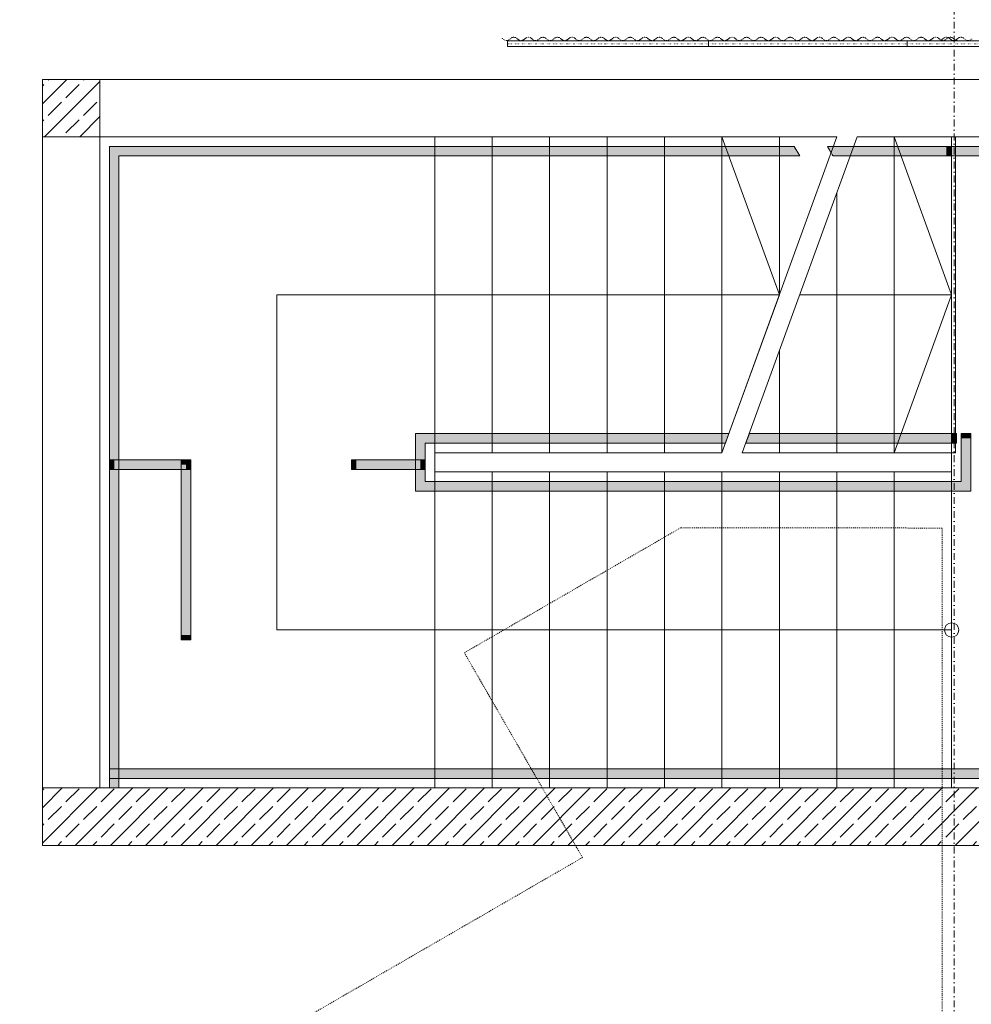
# Model space of a CAD drawing. Header units: centimetres. Extents: x -1589 to 108054, y -205274 to 31709.
# Tile 94 of 256: x 890 to 1388, y 8342 to 8856. Entities that reach past the tile are written whole.
import ezdxf

# ---------------------------------------------------------------- set-up
doc = ezdxf.new("R2010")
doc.units = ezdxf.units.CM
doc.header["$LTSCALE"] = 0.01
doc.header["$MEASUREMENT"] = 0
for name, pattern in [('11108-COL-C310_XMODEL$0$HIDDEN', [0.375, 0.25, -0.125]), ('Krawędzie ukryte', [27, 20, -7]), ('Kropki i Kreski', [72, 36, -18, 0, -18]), ('Kropkowana', [63.499999, 0, -63.499999]), ('Przerywana długa', [100, 50, -50]), ('Wipeout_Contour', [100, 0, -100])]:
    doc.linetypes.add(name, pattern=pattern)
for name, color, linetype in [('2_barierki.K_IR', 7, 'Continuous'), ('2_barierki.PW_IR', 7, 'Continuous'), ('2_belki.K_IR', 7, 'Continuous'), ('2_schody.K_IR', 7, 'Continuous'), ('2_słupy.K_IR', 7, 'Continuous'), ('2_ściana dekoracyjna 3', 7, 'Continuous'), ('2_ściana dekoracyjna 31.K_IR', 7, 'Continuous'), ('2_ściany.K_IR', 7, 'Continuous'), ('3_linii 2D .K_IR', 7, 'Continuous'), ('4_osie.ISTN', 7, 'Continuous'), ('5_opisy.K_IR', 7, 'Continuous')]:
    doc.layers.add(name, color=color, linetype=linetype)
pattern_1 = [(45, (2e-13, 6678.003), (-9.19239, 9.19239), []), (45, (-4.596, 6682.599), (-9.19239, 9.19239), [9.75, -3.25])]

msp = doc.modelspace()

# ---------------------------------------------------------------- hatches: boundary and pattern name
at = {"layer": '2_barierki.K_IR', "linetype": 'Continuous', "lineweight": 5}
for points in [[(937.3586, 8789.85683), (942.3586, 8784.85694), (1106.85882, 8784.86047), (1106.85871, 8789.86047)], [(937.3586, 8454.85556), (942.3586, 8454.85556), (942.3586, 8784.85694), (937.3586, 8789.85683)], [(1106.8586, 8789.86052), (1106.8586, 8784.86052), (1298.03721, 8784.86052), (1295.15046, 8789.86052)], [(1315.35772, 8784.86052), (1377.3586, 8784.86052), (1377.3586, 8789.86052), (1312.47097, 8789.86052)], [(1377.35839, 8784.86052), (1377.35849, 8789.86052), (1374.85849, 8789.86057), (1374.85839, 8784.86057)], [(1377.35849, 8789.86052), (1377.35839, 8784.86052), (1542.3586, 8784.85694), (1547.3586, 8789.85683)], [(1377.35849, 8789.86052), (1377.35839, 8784.86052), (1542.3586, 8784.85694), (1547.3586, 8789.85683)], [(1097.3586, 8609.85556), (1102.3586, 8614.85556), (1102.3586, 8634.86052), (1097.3586, 8639.86052)], [(1097.3586, 8639.86052), (1102.3586, 8634.86052), (1259.17678, 8634.86052), (1260.99497, 8639.86052)], [(1269.81742, 8634.86052), (1377.3586, 8634.86052), (1377.3586, 8639.86052), (1271.6356, 8639.86052)], [(1377.3586, 8639.86052), (1377.3586, 8634.86052), (1379.8586, 8634.86052), (1379.8586, 8639.86052)], [(1382.3586, 8637.36052), (1387.3586, 8637.36052), (1387.3586, 8639.86052), (1382.3586, 8639.86052)], [(1387.3586, 8637.36052), (1382.3586, 8637.36052), (1382.3586, 8614.85556), (1387.3586, 8609.85556)], [(1387.3586, 8609.85556), (1382.3586, 8614.85556), (1102.3586, 8614.85556), (1097.3586, 8609.85556)], [(937.3586, 8464.85556), (937.3586, 8459.85556), (1107.3586, 8459.85556), (1107.3586, 8464.85556)], [(1107.3586, 8464.85556), (1107.3586, 8459.85556), (1379.8586, 8459.85556), (1379.8586, 8464.85556)], [(1379.8586, 8464.85556), (1379.8586, 8459.85556), (1547.3586, 8459.85556), (1547.3586, 8464.85556)]]:
    msp.add_hatch(color=8, dxfattribs=at).paths.add_polyline_path(points)
at = {"layer": '2_barierki.PW_IR', "linetype": 'Continuous', "lineweight": 5}
for points in [[(939.8586, 8621.10804), (939.8586, 8626.10804), (937.3586, 8626.10804), (937.3586, 8621.10804)], [(977.42415, 8621.10804), (977.42415, 8626.10804), (939.8586, 8626.10804), (939.8586, 8621.10804)], [(974.92415, 8623.60804), (979.92415, 8623.60804), (979.92415, 8626.10804), (974.92415, 8626.10804)], [(974.92415, 8534.71915), (979.92415, 8534.71915), (979.92415, 8623.60804), (974.92415, 8623.60804)], [(977.42415, 8626.10804), (977.42415, 8621.10804), (979.92415, 8621.10804), (979.92415, 8626.10804)], [(1066.31304, 8621.10804), (1066.31304, 8626.10804), (1063.81304, 8626.10804), (1063.81304, 8621.10804)], [(1099.8586, 8621.10804), (1099.8586, 8626.10804), (1066.31304, 8626.10804), (1066.31304, 8621.10804)], [(1099.8586, 8626.10804), (1099.8586, 8621.10804), (1102.3586, 8621.10804), (1102.3586, 8626.10804)], [(979.92415, 8534.71915), (974.92415, 8534.71915), (974.92415, 8532.21915), (979.92415, 8532.21915)]]:
    msp.add_hatch(color=8, dxfattribs=at).paths.add_polyline_path(points)
at = {"layer": '2_słupy.K_IR', "linetype": 'Continuous', "lineweight": 5}
h = msp.add_hatch(dxfattribs=at)
h.set_pattern_fill('Beton zbrojony', color=8, style=0, pattern_type=2)
h.set_pattern_definition(pattern_1)
h.paths.add_polyline_path([(902.3586, 8424.85555), (932.3586, 8424.85555), (932.3586, 8454.85555), (902.3586, 8454.85555)])
at = {"layer": '2_ściany.K_IR', "linetype": 'Continuous', "lineweight": 5}
h = msp.add_hatch(dxfattribs=at)
h.set_pattern_fill('Beton zbrojony', color=8, style=0, pattern_type=2)
h.set_pattern_definition(pattern_1)
h.paths.add_polyline_path([(932.3586, 8424.85556), (1552.3586, 8424.85556), (1552.3586, 8454.85556), (932.3586, 8454.85556)])

# ---------------------------------------------------------------- linework, layer by layer
at = {"layer": '2_barierki.K_IR', "color": 8, "linetype": 'Continuous', "lineweight": 5}
for p, q in [((1106.85871, 8789.86047), (937.3586, 8789.85683)), ((937.3586, 8789.85683), (937.3586, 8454.85556)), ((1295.15046, 8789.86052), (1106.8586, 8789.86052)), ((1298.03721, 8784.86052), (1295.15046, 8789.86052)), ((1374.85849, 8789.86057), (1374.85839, 8784.86057)), ((1377.35849, 8789.86052), (1374.85849, 8789.86057)), ((1547.3586, 8789.85683), (1377.35849, 8789.86052)), ((942.3586, 8784.85694), (1106.85882, 8784.86047)), ((942.3586, 8454.85556), (942.3586, 8784.85694)), ((1106.8586, 8784.86052), (1298.03721, 8784.86052)), ((1374.85839, 8784.86057), (1377.35839, 8784.86052)), ((1377.35839, 8784.86052), (1542.3586, 8784.85694)), ((1097.3586, 8639.86052), (1097.3586, 8609.85556)), ((1260.99497, 8639.86052), (1097.3586, 8639.86052)), ((1259.17678, 8634.86052), (1260.99497, 8639.86052)), ((1387.3586, 8639.86052), (1382.3586, 8639.86052)), ((1382.3586, 8639.86052), (1382.3586, 8637.36052)), ((1382.3586, 8637.36052), (1382.3586, 8614.85556)), ((1387.3586, 8637.36052), (1387.3586, 8639.86052)), ((1387.3586, 8609.85556), (1387.3586, 8637.36052)), ((1102.3586, 8614.85556), (1102.3586, 8634.86052)), ((1102.3586, 8634.86052), (1259.17678, 8634.86052)), ((1382.3586, 8614.85556), (1102.3586, 8614.85556)), ((1097.3586, 8609.85556), (1387.3586, 8609.85556)), ((937.3586, 8464.85556), (937.3586, 8459.85556)), ((1107.3586, 8464.85556), (937.3586, 8464.85556)), ((1379.8586, 8464.85556), (1107.3586, 8464.85556)), ((1547.3586, 8464.85556), (1379.8586, 8464.85556)), ((937.3586, 8459.85556), (1107.3586, 8459.85556)), ((1107.3586, 8459.85556), (1379.8586, 8459.85556)), ((1379.8586, 8459.85556), (1547.3586, 8459.85556)), ((937.3586, 8454.85556), (942.3586, 8454.85556))]:
    msp.add_line(p, q, dxfattribs=at)
at = {"layer": '2_barierki.K_IR', "color": 8, "linetype": 'Krawędzie ukryte', "lineweight": 5}
for p, q in [((1377.3586, 8789.86052), (1312.47097, 8789.86052)), ((1312.47097, 8789.86052), (1315.35772, 8784.86052)), ((1547.3586, 8789.85683), (1377.35849, 8789.86052)), ((1315.35772, 8784.86052), (1377.3586, 8784.86052)), ((1377.35839, 8784.86052), (1542.3586, 8784.85694)), ((1271.6356, 8639.86052), (1269.81742, 8634.86052)), ((1377.3586, 8639.86052), (1271.6356, 8639.86052)), ((1379.8586, 8639.86052), (1377.3586, 8639.86052)), ((1379.8586, 8634.86052), (1379.8586, 8639.86052)), ((1269.81742, 8634.86052), (1377.3586, 8634.86052)), ((1377.3586, 8634.86052), (1379.8586, 8634.86052))]:
    msp.add_line(p, q, dxfattribs=at)
at = {"layer": '2_barierki.PW_IR', "color": 8, "linetype": 'Continuous', "lineweight": 5}
for p, q in [((939.8586, 8626.10804), (937.3586, 8626.10804)), ((937.3586, 8626.10804), (937.3586, 8621.10804)), ((977.42415, 8626.10804), (939.8586, 8626.10804)), ((979.92415, 8626.10804), (974.92415, 8626.10804)), ((974.92415, 8626.10804), (974.92415, 8623.60804)), ((974.92415, 8623.60804), (974.92415, 8534.71915)), ((979.92415, 8626.10804), (977.42415, 8626.10804)), ((979.92415, 8621.10804), (979.92415, 8626.10804)), ((979.92415, 8623.60804), (979.92415, 8626.10804)), ((979.92415, 8534.71915), (979.92415, 8623.60804)), ((1066.31304, 8626.10804), (1063.81304, 8626.10804)), ((1063.81304, 8626.10804), (1063.81304, 8621.10804)), ((1099.8586, 8626.10804), (1066.31304, 8626.10804)), ((1102.3586, 8626.10804), (1099.8586, 8626.10804)), ((1102.3586, 8621.10804), (1102.3586, 8626.10804)), ((937.3586, 8621.10804), (939.8586, 8621.10804)), ((939.8586, 8621.10804), (977.42415, 8621.10804)), ((977.42415, 8621.10804), (979.92415, 8621.10804)), ((1063.81304, 8621.10804), (1066.31304, 8621.10804)), ((1066.31304, 8621.10804), (1099.8586, 8621.10804)), ((1099.8586, 8621.10804), (1102.3586, 8621.10804)), ((974.92415, 8534.71915), (974.92415, 8532.21915)), ((979.92415, 8532.21915), (979.92415, 8534.71915)), ((974.92415, 8532.21915), (979.92415, 8532.21915))]:
    msp.add_line(p, q, dxfattribs=at)
at = {"layer": '2_belki.K_IR', "color": 8, "linetype": 'Continuous', "lineweight": 5}
msp.add_line((902.3586, 8454.85556), (932.3586, 8454.85556), dxfattribs=at)
at = {"layer": '2_schody.K_IR', "color": 8, "linetype": 'Continuous', "lineweight": 5}
for p, q in [((932.3586, 8454.85556), (932.3586, 8794.86052)), ((932.3586, 8794.86052), (1107.3586, 8794.86052)), ((1107.3586, 8794.86052), (1107.3586, 8629.86052)), ((1107.3586, 8629.86052), (1107.3586, 8794.86052)), ((1107.3586, 8794.86052), (1137.3586, 8794.86052)), ((1137.3586, 8794.86052), (1137.3586, 8629.86052)), ((1137.3586, 8629.86052), (1137.3586, 8794.86052)), ((1137.3586, 8794.86052), (1167.3586, 8794.86052)), ((1167.3586, 8794.86052), (1167.3586, 8629.86052)), ((1167.3586, 8629.86052), (1167.3586, 8794.86052)), ((1167.3586, 8794.86052), (1197.3586, 8794.86052)), ((1197.3586, 8794.86052), (1197.3586, 8629.86052)), ((1197.3586, 8629.86052), (1197.3586, 8794.86052)), ((1197.3586, 8794.86052), (1227.3586, 8794.86052)), ((1227.3586, 8794.86052), (1227.3586, 8629.86052)), ((1227.3586, 8629.86052), (1227.3586, 8794.86052)), ((1227.3586, 8794.86052), (1257.3586, 8794.86052)), ((1257.3586, 8794.86052), (1257.3586, 8629.86052)), ((1257.3586, 8629.86052), (1257.3586, 8794.86052)), ((1257.3586, 8794.86052), (1287.35861, 8794.86052)), ((1257.3586, 8629.86052), (1317.3586, 8794.86052)), ((1257.3586, 8794.86052), (1287.3586, 8712.36052)), ((1267.99924, 8629.86052), (1327.99924, 8794.86052)), ((1287.35861, 8794.86052), (1287.35861, 8712.36052)), ((1287.35861, 8712.36052), (1287.35861, 8794.86052)), ((1287.35861, 8794.86052), (1317.35861, 8794.86052)), ((1327.99924, 8794.86052), (1347.3586, 8794.86052)), ((1347.3586, 8794.86052), (1347.3586, 8629.86052)), ((1347.3586, 8629.86052), (1347.3586, 8794.86052)), ((1347.3586, 8794.86052), (1377.3586, 8794.86052)), ((1347.3586, 8794.86052), (1377.3586, 8712.36052)), ((1377.3586, 8794.86052), (1379.3586, 8794.86052)), ((1379.3586, 8794.86052), (1379.3586, 8629.86052)), ((1317.3586, 8765.59877), (1317.3586, 8629.86052)), ((1317.3586, 8629.86052), (1317.3586, 8765.59877)), ((1024.8586, 8537.35556), (1024.8586, 8712.36052)), ((1024.8586, 8712.36052), (1107.3586, 8712.36052)), ((1107.3586, 8712.36052), (1287.3586, 8712.36052)), ((1287.3586, 8712.36052), (1257.3586, 8629.86052)), ((1297.99924, 8712.36052), (1347.3586, 8712.36052)), ((1347.3586, 8712.36052), (1377.3586, 8712.36052)), ((1377.3586, 8712.36052), (1347.3586, 8629.86052)), ((1287.3586, 8683.09877), (1287.3586, 8629.86052)), ((1287.3586, 8629.86052), (1287.3586, 8683.09877)), ((1107.3586, 8629.86052), (1107.3586, 8619.85555)), ((1137.3586, 8629.86052), (1107.3586, 8629.86052)), ((1167.3586, 8629.86052), (1137.3586, 8629.86052)), ((1197.3586, 8629.86052), (1167.3586, 8629.86052)), ((1227.3586, 8629.86052), (1197.3586, 8629.86052)), ((1257.3586, 8629.86052), (1227.3586, 8629.86052)), ((1287.3586, 8629.86052), (1267.99924, 8629.86052)), ((1317.3586, 8629.86052), (1287.3586, 8629.86052)), ((1347.3586, 8629.86052), (1317.3586, 8629.86052)), ((1377.3586, 8629.86052), (1347.3586, 8629.86052)), ((1379.3586, 8629.86052), (1377.3586, 8629.86052)), ((1107.3586, 8619.85556), (1107.3586, 8454.85556)), ((1107.35861, 8619.85556), (1137.3586, 8619.85556)), ((1107.35861, 8454.85556), (1107.35861, 8619.85556)), ((1137.3586, 8619.85556), (1137.3586, 8454.85556)), ((1137.3586, 8619.85555), (1167.3586, 8619.85555)), ((1137.3586, 8454.85556), (1137.3586, 8619.85555)), ((1167.3586, 8454.85556), (1167.3586, 8619.85555)), ((1167.3586, 8619.85555), (1197.3586, 8619.85555)), ((1167.3586, 8619.85555), (1167.3586, 8454.85556)), ((1197.3586, 8454.85556), (1197.3586, 8619.85555)), ((1197.3586, 8619.85555), (1227.3586, 8619.85555)), ((1197.3586, 8619.85555), (1197.3586, 8454.85556)), ((1227.3586, 8454.85556), (1227.3586, 8619.85555)), ((1227.3586, 8619.85555), (1257.3586, 8619.85555)), ((1227.3586, 8619.85555), (1227.3586, 8454.85556)), ((1257.3586, 8454.85556), (1257.3586, 8619.85555)), ((1257.3586, 8619.85555), (1287.35861, 8619.85555)), ((1257.3586, 8619.85555), (1257.3586, 8454.85556)), ((1287.35861, 8454.85556), (1287.35861, 8619.85555)), ((1287.35861, 8619.85555), (1317.35861, 8619.85555)), ((1287.35861, 8619.85555), (1287.35861, 8454.85556)), ((1317.35861, 8454.85556), (1317.35861, 8619.85555)), ((1317.35861, 8619.85555), (1347.3586, 8619.85555)), ((1317.35861, 8619.85555), (1317.35861, 8454.85556)), ((1347.3586, 8454.85556), (1347.3586, 8619.85555)), ((1347.3586, 8619.85555), (1377.3586, 8619.85555)), ((1347.3586, 8619.85555), (1347.3586, 8454.85556)), ((1377.3586, 8619.85555), (1377.3586, 8454.85556)), ((1107.3586, 8537.35556), (1024.8586, 8537.35556)), ((1347.3586, 8537.35556), (1107.3586, 8537.35556)), ((1377.3586, 8537.35556), (1347.3586, 8537.35556)), ((1107.3586, 8454.85556), (932.3586, 8454.85556)), ((1137.3586, 8454.85556), (1107.35861, 8454.85556)), ((1167.3586, 8454.85556), (1137.3586, 8454.85556)), ((1197.3586, 8454.85556), (1167.3586, 8454.85556)), ((1227.3586, 8454.85556), (1197.3586, 8454.85556)), ((1257.3586, 8454.85556), (1227.3586, 8454.85556)), ((1287.35861, 8454.85556), (1257.3586, 8454.85556)), ((1317.35861, 8454.85556), (1287.35861, 8454.85556)), ((1347.3586, 8454.85556), (1317.35861, 8454.85556)), ((1377.3586, 8454.85556), (1347.3586, 8454.85556))]:
    msp.add_line(p, q, dxfattribs=at)
at = {"layer": '2_schody.K_IR', "color": 8, "linetype": 'Continuous', "lineweight": 5, "flags": 128}
msp.add_lwpolyline([(1377.3586, 8794.85673), (1377.3586, 8454.85556), (1552.3586, 8454.85556), (1552.3586, 8794.85673)], close=True, dxfattribs=at)
at = {"layer": '2_schody.K_IR', "color": 8, "linetype": 'Continuous', "lineweight": 5}
for start, end in [(90, 270), (270, 90)]:
    msp.add_arc((1377.3586, 8537.35556), 3.75, start, end, dxfattribs=at)
at = {"layer": '2_słupy.K_IR', "color": 8, "linetype": 'Continuous', "lineweight": 5, "flags": 128}
for points in [[(932.3586, 8454.85555), (902.3586, 8454.85555), (902.3586, 8424.85555)], [(902.3586, 8424.85555), (932.3586, 8424.85555)]]:
    msp.add_lwpolyline(points, dxfattribs=at)
at = {"layer": '2_ściana dekoracyjna 3', "color": 8, "linetype": '11108-COL-C310_XMODEL$0$HIDDEN', "lineweight": 5}
for p, q in [((1142.93433, 8845.96234), (1142.48618, 8846.31272)), ((1144.1206, 8845.16835), (1142.93433, 8845.96234)), ((1145.54807, 8845.16835), (1144.1206, 8845.16835)), ((1146.73433, 8845.96234), (1145.54807, 8845.16835)), ((1147.58314, 8846.62596), (1146.73433, 8845.96234)), ((1148.63433, 8846.86234), (1147.58314, 8846.62596)), ((1149.68552, 8846.62596), (1148.63433, 8846.86234)), ((1150.53433, 8845.96234), (1149.68552, 8846.62596)), ((1151.7206, 8845.16835), (1150.53433, 8845.96234)), ((1153.14807, 8845.16835), (1151.7206, 8845.16835)), ((1154.33433, 8845.96234), (1153.14807, 8845.16835)), ((1155.18314, 8846.62596), (1154.33433, 8845.96234)), ((1156.23433, 8846.86234), (1155.18314, 8846.62596)), ((1157.28552, 8846.62596), (1156.23433, 8846.86234)), ((1158.13433, 8845.96234), (1157.28552, 8846.62596)), ((1159.3206, 8845.16835), (1158.13433, 8845.96234)), ((1160.74807, 8845.16835), (1159.3206, 8845.16835)), ((1161.93433, 8845.96234), (1160.74807, 8845.16835)), ((1162.78314, 8846.62596), (1161.93433, 8845.96234)), ((1163.83433, 8846.86234), (1162.78314, 8846.62596)), ((1164.88552, 8846.62596), (1163.83433, 8846.86234)), ((1165.73433, 8845.96234), (1164.88552, 8846.62596)), ((1166.9206, 8845.16835), (1165.73433, 8845.96234)), ((1168.34807, 8845.16835), (1166.9206, 8845.16835)), ((1169.53433, 8845.96234), (1168.34807, 8845.16835)), ((1170.38314, 8846.62596), (1169.53433, 8845.96234)), ((1171.43433, 8846.86234), (1170.38314, 8846.62596)), ((1172.48552, 8846.62596), (1171.43433, 8846.86234)), ((1173.33433, 8845.96234), (1172.48552, 8846.62596)), ((1174.5206, 8845.16835), (1173.33433, 8845.96234)), ((1175.94807, 8845.16835), (1174.5206, 8845.16835)), ((1177.13433, 8845.96234), (1175.94807, 8845.16835)), ((1177.98314, 8846.62596), (1177.13433, 8845.96234)), ((1179.03433, 8846.86234), (1177.98314, 8846.62596)), ((1180.08552, 8846.62596), (1179.03433, 8846.86234)), ((1180.93433, 8845.96234), (1180.08552, 8846.62596)), ((1182.1206, 8845.16835), (1180.93433, 8845.96234)), ((1183.54807, 8845.16835), (1182.1206, 8845.16835)), ((1184.73433, 8845.96234), (1183.54807, 8845.16835)), ((1185.58314, 8846.62596), (1184.73433, 8845.96234)), ((1186.63433, 8846.86234), (1185.58314, 8846.62596)), ((1187.68552, 8846.62596), (1186.63433, 8846.86234)), ((1188.53433, 8845.96234), (1187.68552, 8846.62596)), ((1189.7206, 8845.16835), (1188.53433, 8845.96234)), ((1191.14807, 8845.16835), (1189.7206, 8845.16835)), ((1192.33433, 8845.96234), (1191.14807, 8845.16835)), ((1193.18314, 8846.62596), (1192.33433, 8845.96234)), ((1194.23433, 8846.86234), (1193.18314, 8846.62596)), ((1195.28552, 8846.62596), (1194.23433, 8846.86234)), ((1196.13433, 8845.96234), (1195.28552, 8846.62596)), ((1197.3206, 8845.16835), (1196.13433, 8845.96234)), ((1198.74807, 8845.16835), (1197.3206, 8845.16835)), ((1199.93433, 8845.96234), (1198.74807, 8845.16835)), ((1200.78314, 8846.62596), (1199.93433, 8845.96234)), ((1201.83433, 8846.86234), (1200.78314, 8846.62596)), ((1202.88552, 8846.62596), (1201.83433, 8846.86234)), ((1203.73433, 8845.96234), (1202.88552, 8846.62596)), ((1204.9206, 8845.16835), (1203.73433, 8845.96234)), ((1206.34807, 8845.16835), (1204.9206, 8845.16835)), ((1207.53433, 8845.96234), (1206.34807, 8845.16835)), ((1208.38314, 8846.62596), (1207.53433, 8845.96234)), ((1209.43433, 8846.86234), (1208.38314, 8846.62596)), ((1210.48552, 8846.62596), (1209.43433, 8846.86234)), ((1211.33433, 8845.96234), (1210.48552, 8846.62596)), ((1212.5206, 8845.16835), (1211.33433, 8845.96234)), ((1213.94807, 8845.16835), (1212.5206, 8845.16835)), ((1215.13433, 8845.96234), (1213.94807, 8845.16835)), ((1215.98314, 8846.62596), (1215.13433, 8845.96234)), ((1217.03433, 8846.86234), (1215.98314, 8846.62596)), ((1218.08552, 8846.62596), (1217.03433, 8846.86234)), ((1218.93433, 8845.96234), (1218.08552, 8846.62596)), ((1220.1206, 8845.16835), (1218.93433, 8845.96234)), ((1221.54807, 8845.16835), (1220.1206, 8845.16835)), ((1222.73433, 8845.96234), (1221.54807, 8845.16835)), ((1223.58314, 8846.62596), (1222.73433, 8845.96234)), ((1224.63433, 8846.86234), (1223.58314, 8846.62596)), ((1225.68552, 8846.62596), (1224.63433, 8846.86234)), ((1226.53433, 8845.96234), (1225.68552, 8846.62596)), ((1227.7206, 8845.16835), (1226.53433, 8845.96234)), ((1229.14807, 8845.16835), (1227.7206, 8845.16835)), ((1230.33433, 8845.96234), (1229.14807, 8845.16835)), ((1231.18314, 8846.62596), (1230.33433, 8845.96234)), ((1232.23433, 8846.86234), (1231.18314, 8846.62596)), ((1233.28552, 8846.62596), (1232.23433, 8846.86234)), ((1234.13433, 8845.96234), (1233.28552, 8846.62596)), ((1235.3206, 8845.16835), (1234.13433, 8845.96234)), ((1236.74807, 8845.16835), (1235.3206, 8845.16835)), ((1237.93433, 8845.96234), (1236.74807, 8845.16835)), ((1238.78314, 8846.62596), (1237.93433, 8845.96234)), ((1239.83433, 8846.86234), (1238.78314, 8846.62596)), ((1240.88552, 8846.62596), (1239.83433, 8846.86234)), ((1241.73433, 8845.96234), (1240.88552, 8846.62596)), ((1242.9206, 8845.16835), (1241.73433, 8845.96234)), ((1244.34807, 8845.16835), (1242.9206, 8845.16835)), ((1245.53433, 8845.96234), (1244.34807, 8845.16835)), ((1246.38314, 8846.62596), (1245.53433, 8845.96234)), ((1247.43433, 8846.86234), (1246.38314, 8846.62596)), ((1248.48552, 8846.62596), (1247.43433, 8846.86234)), ((1249.33433, 8845.96234), (1248.48552, 8846.62596)), ((1250.5206, 8845.16835), (1249.33433, 8845.96234)), ((1251.94807, 8845.16835), (1250.5206, 8845.16835)), ((1253.13433, 8845.96234), (1251.94807, 8845.16835)), ((1253.98314, 8846.62596), (1253.13433, 8845.96234)), ((1255.03433, 8846.86234), (1253.98314, 8846.62596)), ((1256.08552, 8846.62596), (1255.03433, 8846.86234)), ((1256.93433, 8845.96234), (1256.08552, 8846.62596)), ((1258.1206, 8845.16835), (1256.93433, 8845.96234)), ((1259.54807, 8845.16835), (1258.1206, 8845.16835)), ((1260.73433, 8845.96234), (1259.54807, 8845.16835)), ((1261.58314, 8846.62596), (1260.73433, 8845.96234)), ((1262.63433, 8846.86234), (1261.58314, 8846.62596)), ((1263.68552, 8846.62596), (1262.63433, 8846.86234)), ((1264.53433, 8845.96234), (1263.68552, 8846.62596)), ((1265.7206, 8845.16835), (1264.53433, 8845.96234)), ((1267.14807, 8845.16835), (1265.7206, 8845.16835)), ((1268.33433, 8845.96234), (1267.14807, 8845.16835)), ((1269.18314, 8846.62596), (1268.33433, 8845.96234)), ((1270.23433, 8846.86234), (1269.18314, 8846.62596)), ((1271.28552, 8846.62596), (1270.23433, 8846.86234)), ((1272.13433, 8845.96234), (1271.28552, 8846.62596)), ((1273.3206, 8845.16835), (1272.13433, 8845.96234)), ((1274.74807, 8845.16835), (1273.3206, 8845.16835)), ((1275.93433, 8845.96234), (1274.74807, 8845.16835)), ((1276.78314, 8846.62596), (1275.93433, 8845.96234)), ((1277.83433, 8846.86234), (1276.78314, 8846.62596)), ((1278.88552, 8846.62596), (1277.83433, 8846.86234)), ((1279.73433, 8845.96234), (1278.88552, 8846.62596)), ((1280.9206, 8845.16835), (1279.73433, 8845.96234)), ((1282.34807, 8845.16835), (1280.9206, 8845.16835)), ((1283.53433, 8845.96234), (1282.34807, 8845.16835)), ((1284.38314, 8846.62596), (1283.53433, 8845.96234)), ((1285.43433, 8846.86234), (1284.38314, 8846.62596)), ((1286.48552, 8846.62596), (1285.43433, 8846.86234)), ((1287.33433, 8845.96234), (1286.48552, 8846.62596)), ((1288.5206, 8845.16835), (1287.33433, 8845.96234)), ((1289.94807, 8845.16835), (1288.5206, 8845.16835)), ((1291.13433, 8845.96234), (1289.94807, 8845.16835)), ((1291.98314, 8846.62596), (1291.13433, 8845.96234)), ((1293.03433, 8846.86234), (1291.98314, 8846.62596)), ((1294.08552, 8846.62596), (1293.03433, 8846.86234)), ((1294.93433, 8845.96234), (1294.08552, 8846.62596)), ((1296.1206, 8845.16835), (1294.93433, 8845.96234)), ((1297.54807, 8845.16835), (1296.1206, 8845.16835)), ((1298.73433, 8845.96234), (1297.54807, 8845.16835)), ((1299.58314, 8846.62596), (1298.73433, 8845.96234)), ((1300.63433, 8846.86234), (1299.58314, 8846.62596)), ((1301.68552, 8846.62596), (1300.63433, 8846.86234)), ((1302.53433, 8845.96234), (1301.68552, 8846.62596)), ((1303.7206, 8845.16835), (1302.53433, 8845.96234)), ((1305.14807, 8845.16835), (1303.7206, 8845.16835)), ((1306.33433, 8845.96234), (1305.14807, 8845.16835)), ((1307.18314, 8846.62596), (1306.33433, 8845.96234)), ((1308.23433, 8846.86234), (1307.18314, 8846.62596)), ((1309.28552, 8846.62596), (1308.23433, 8846.86234)), ((1310.13433, 8845.96234), (1309.28552, 8846.62596)), ((1311.3206, 8845.16835), (1310.13433, 8845.96234)), ((1312.74807, 8845.16835), (1311.3206, 8845.16835)), ((1313.93433, 8845.96234), (1312.74807, 8845.16835)), ((1314.78314, 8846.62596), (1313.93433, 8845.96234)), ((1315.83433, 8846.86234), (1314.78314, 8846.62596)), ((1316.88552, 8846.62596), (1315.83433, 8846.86234)), ((1317.73433, 8845.96234), (1316.88552, 8846.62596)), ((1318.9206, 8845.16835), (1317.73433, 8845.96234)), ((1320.34807, 8845.16835), (1318.9206, 8845.16835)), ((1321.53433, 8845.96234), (1320.34807, 8845.16835)), ((1322.38314, 8846.62596), (1321.53433, 8845.96234)), ((1323.43433, 8846.86234), (1322.38314, 8846.62596)), ((1324.48552, 8846.62596), (1323.43433, 8846.86234)), ((1325.33433, 8845.96234), (1324.48552, 8846.62596)), ((1326.5206, 8845.16835), (1325.33433, 8845.96234)), ((1327.94807, 8845.16835), (1326.5206, 8845.16835)), ((1329.13433, 8845.96234), (1327.94807, 8845.16835)), ((1329.98314, 8846.62596), (1329.13433, 8845.96234)), ((1331.03433, 8846.86234), (1329.98314, 8846.62596)), ((1332.08552, 8846.62596), (1331.03433, 8846.86234)), ((1332.93433, 8845.96234), (1332.08552, 8846.62596)), ((1334.1206, 8845.16835), (1332.93433, 8845.96234)), ((1335.54807, 8845.16835), (1334.1206, 8845.16835)), ((1336.73433, 8845.96234), (1335.54807, 8845.16835)), ((1337.58314, 8846.62596), (1336.73433, 8845.96234)), ((1338.63433, 8846.86234), (1337.58314, 8846.62596)), ((1339.68552, 8846.62596), (1338.63433, 8846.86234)), ((1340.53433, 8845.96234), (1339.68552, 8846.62596)), ((1341.7206, 8845.16835), (1340.53433, 8845.96234)), ((1343.14807, 8845.16835), (1341.7206, 8845.16835)), ((1344.33433, 8845.96234), (1343.14807, 8845.16835)), ((1345.18314, 8846.62596), (1344.33433, 8845.96234)), ((1346.23433, 8846.86234), (1345.18314, 8846.62596)), ((1347.28552, 8846.62596), (1346.23433, 8846.86234)), ((1348.13433, 8845.96234), (1347.28552, 8846.62596)), ((1349.3206, 8845.16835), (1348.13433, 8845.96234)), ((1350.74807, 8845.16835), (1349.3206, 8845.16835)), ((1351.93433, 8845.96234), (1350.74807, 8845.16835)), ((1352.78314, 8846.62596), (1351.93433, 8845.96234)), ((1353.83433, 8846.86234), (1352.78314, 8846.62596)), ((1354.88552, 8846.62596), (1353.83433, 8846.86234)), ((1355.73433, 8845.96234), (1354.88552, 8846.62596)), ((1356.9206, 8845.16835), (1355.73433, 8845.96234)), ((1358.34807, 8845.16835), (1356.9206, 8845.16835)), ((1359.53433, 8845.96234), (1358.34807, 8845.16835)), ((1360.38314, 8846.62596), (1359.53433, 8845.96234)), ((1361.43433, 8846.86234), (1360.38314, 8846.62596)), ((1362.48552, 8846.62596), (1361.43433, 8846.86234)), ((1363.33433, 8845.96234), (1362.48552, 8846.62596)), ((1364.5206, 8845.16835), (1363.33433, 8845.96234)), ((1365.94807, 8845.16835), (1364.5206, 8845.16835)), ((1367.13433, 8845.96234), (1365.94807, 8845.16835)), ((1367.98314, 8846.62596), (1367.13433, 8845.96234)), ((1369.03433, 8846.86234), (1367.98314, 8846.62596)), ((1370.08552, 8846.62596), (1369.03433, 8846.86234)), ((1370.93433, 8845.96234), (1370.08552, 8846.62596)), ((1372.1206, 8845.16835), (1370.93433, 8845.96234)), ((1373.54807, 8845.16835), (1372.1206, 8845.16835)), ((1374.73433, 8845.96234), (1373.54807, 8845.16835)), ((1375.58314, 8846.62596), (1374.73433, 8845.96234)), ((1376.63433, 8846.86234), (1375.58314, 8846.62596)), ((1377.68552, 8846.62596), (1376.63433, 8846.86234)), ((1378.53433, 8845.96234), (1377.68552, 8846.62596)), ((1379.7206, 8845.16835), (1378.53433, 8845.96234)), ((1380.2029, 8845.16835), (1379.7206, 8845.16835))]:
    msp.add_line(p, q, dxfattribs=at)
at = {"layer": '2_ściana dekoracyjna 3', "color": 8, "linetype": 'Continuous', "lineweight": 5}
for p, q in [((1145.3586, 8844.97471), (1145.3586, 8841.97471)), ((1198.35248, 8844.97471), (1145.3586, 8844.97471)), ((1198.35248, 8844.97471), (1250.30726, 8844.97471)), ((1250.30726, 8841.97471), (1250.30726, 8844.97471)), ((1250.30726, 8844.97471), (1354.21682, 8844.97471)), ((1354.21682, 8844.97471), (1458.12638, 8844.97471)), ((1354.21682, 8841.97471), (1354.21682, 8844.97471)), ((1198.35248, 8841.97471), (1145.3586, 8841.97471)), ((1198.35248, 8841.97471), (1250.30726, 8841.97471)), ((1250.30726, 8841.97471), (1354.21682, 8841.97471)), ((1354.21682, 8841.97471), (1458.12638, 8841.97471))]:
    msp.add_line(p, q, dxfattribs=at)
at = {"layer": '2_ściana dekoracyjna 3', "color": 8, "linetype": 'Kropkowana', "lineweight": 5}
msp.add_line((1599.44339, 8843.47471), (1145.3586, 8843.47471), dxfattribs=at)
at = {"layer": '2_ściana dekoracyjna 31.K_IR', "color": 8, "linetype": '11108-COL-C310_XMODEL$0$HIDDEN', "lineweight": 5}
for p, q in [((1372.72828, 8845.97565), (1371.80549, 8845.35801)), ((1373.57709, 8846.63927), (1372.72828, 8845.97565)), ((1374.62828, 8846.87565), (1373.57709, 8846.63927)), ((1375.67947, 8846.63927), (1374.62828, 8846.87565)), ((1376.52828, 8845.97565), (1375.67947, 8846.63927)), ((1377.71455, 8845.18166), (1376.52828, 8845.97565)), ((1379.14201, 8845.18166), (1377.71455, 8845.18166)), ((1380.32828, 8845.97565), (1379.14201, 8845.18166)), ((1381.17709, 8846.63927), (1380.32828, 8845.97565)), ((1382.22828, 8846.87565), (1381.17709, 8846.63927)), ((1383.27947, 8846.63927), (1382.22828, 8846.87565)), ((1384.12828, 8845.97565), (1383.27947, 8846.63927)), ((1385.31455, 8845.18166), (1384.12828, 8845.97565)), ((1386.74201, 8845.18166), (1385.31455, 8845.18166)), ((1387.92828, 8845.97565), (1386.74201, 8845.18166))]:
    msp.add_line(p, q, dxfattribs=at)
at = {"layer": '2_ściany.K_IR', "color": 8, "linetype": 'Continuous', "lineweight": 5, "flags": 128}
for points in [[(1552.3586, 8454.85556), (932.3586, 8454.85556)], [(932.3586, 8424.85556), (1552.3586, 8424.85556)]]:
    msp.add_lwpolyline(points, dxfattribs=at)
at = {"layer": '3_linii 2D .K_IR', "color": 8, "linetype": 'Continuous', "lineweight": 5}
msp.add_line((1552.3586, 8424.85556), (952.3586, 8424.85556), dxfattribs=at)
at = {"layer": '4_osie.ISTN', "color": 7, "linetype": 'Kropki i Kreski', "lineweight": 0, "ltscale": 10}
msp.add_line((1378.63417, 5354.63762), (1378.63417, 9074.64705), dxfattribs=at)
at = {"layer": '5_opisy.K_IR', "color": 8, "linetype": 'Przerywana długa', "lineweight": 5}
msp.add_lwpolyline([(1372.35832, 8267.27796), (1372.35832, 8590.58349), (1235.76326, 8590.67245), (1122.78861, 8525.44519), (1184.50845, 8418.52806), (611.50643, 8087.34747), (231.13398, 7428.94561), (231.13399, 7367.18373), (81.14414, 7367.18372), (81.14412, 6969.14683), (431.13401, 6969.14196)], dxfattribs=at)

# ---------------------------------------------------------------- next in the draw order: wipeouts: each hides what was drawn before it
at = {"color": 8, "linetype": 'Wipeout_Contour', "lineweight": 5, "ltscale": 9283.587819}
msp.add_wipeout([(902.3586, 8824.85673), (902.3586, 8794.85673), (932.3586, 8794.85673), (932.3586, 8824.85673)], dxfattribs=at).dxf.layer = '2_słupy.K_IR'

# ---------------------------------------------------------------- next in the draw order: hatches: boundary and pattern name
at = {"layer": '2_słupy.K_IR', "linetype": 'Continuous', "lineweight": 5}
h = msp.add_hatch(dxfattribs=at)
h.set_pattern_fill('Beton zbrojony', color=8, style=0, pattern_type=2)
h.set_pattern_definition(pattern_1)
h.paths.add_polyline_path([(902.3586, 8824.85673), (902.3586, 8794.85673), (932.3586, 8794.85673), (932.3586, 8824.85673)])

# ---------------------------------------------------------------- next in the draw order: linework, layer by layer
at = {"layer": '2_belki.K_IR', "color": 8, "linetype": 'Continuous', "lineweight": 5}
for p, q in [((902.3586, 8794.85673), (902.3586, 8454.85556)), ((902.3586, 8794.85673), (932.3586, 8794.85673)), ((932.3586, 8794.85673), (932.3586, 8454.85556))]:
    msp.add_line(p, q, dxfattribs=at)
at = {"layer": '2_słupy.K_IR', "color": 8, "linetype": 'Continuous', "lineweight": 5, "flags": 128}
msp.add_lwpolyline([(902.3586, 8824.85673), (932.3586, 8824.85673), (932.3586, 8794.85673), (902.3586, 8794.85673)], close=True, dxfattribs=at)
at = {"layer": '3_linii 2D .K_IR', "color": 8, "linetype": 'Continuous', "lineweight": 5}
msp.add_line((932.3586, 8824.85673), (1552.3586, 8824.85673), dxfattribs=at)

doc.saveas('drawing.dxf')
